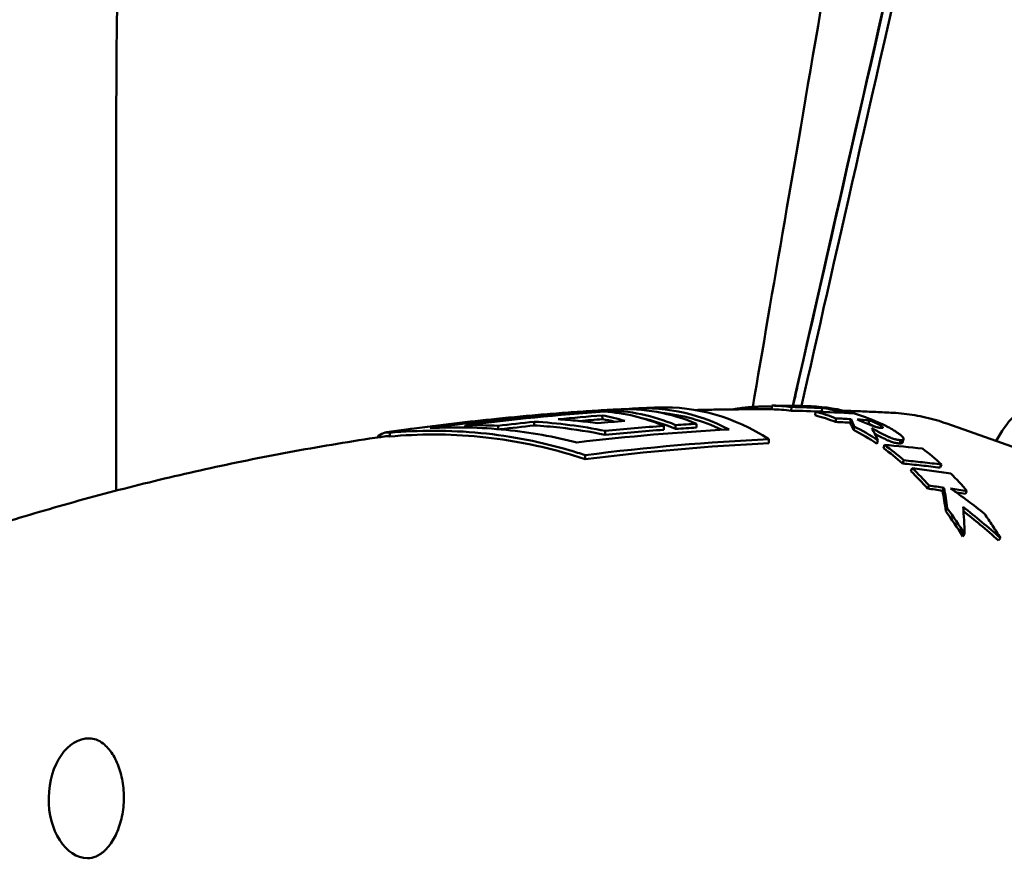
# Model space of a CAD drawing. Header units: millimetres. Extents: x 0 to 4686, y -120 to 1682.
# Tile 207 of 213: x 1299 to 1326, y 1376 to 1399. Entities that reach past the tile are written whole.
import ezdxf

# ---------------------------------------------------------------- set-up
doc = ezdxf.new("R2010")
doc.units = ezdxf.units.MM
doc.header["$LTSCALE"] = 2
doc.layers.add('Sichtbar (ISO)', color=7, linetype='Continuous', lineweight=50)

msp = doc.modelspace()

# ---------------------------------------------------------------- linework, layer by layer
at = {"layer": 'Sichtbar (ISO)'}
for p, q in [((1301.8599, 1385.9988), (1301.8599, 1395.7721)), ((1319.6318, 1388.2019), (1319.6327, 1388.3019)), ((1320.1553, 1388.1655), (1320.1611, 1388.2652)), ((1320.9873, 1388.1397), (1320.9949, 1388.2391)), ((1315.0347, 1388.0377), (1315.0358, 1387.9364)), ((1315.1325, 1388.1717), (1315.1329, 1388.1377)), ((1320.8052, 1388.0396), (1320.8169, 1388.1381)), ((1321.3563, 1387.8602), (1321.3731, 1387.957)), ((1321.4163, 1388.1143), (1321.421, 1388.1547)), ((1321.6691, 1388.1027), (1321.6738, 1388.1408)), ((1321.7572, 1387.8396), (1321.7747, 1387.9363)), ((1322.2544, 1387.8106), (1322.2729, 1387.9071)), ((1311.3272, 1387.7718), (1311.3279, 1387.7106)), ((1312.2091, 1387.7543), (1312.2101, 1387.6652)), ((1313.1833, 1387.8662), (1313.1844, 1387.7647)), ((1316.7022, 1387.7534), (1316.7033, 1387.6484)), ((1317.0221, 1387.7758), (1317.0232, 1387.6708)), ((1317.5896, 1387.8114), (1317.5908, 1387.7065)), ((1321.8433, 1387.6431), (1321.8646, 1387.7379)), ((1326.9001, 1386.9272), (1324.377, 1387.8156)), ((1309.2757, 1387.5674), (1309.2768, 1387.4667)), ((1315.1096, 1387.6174), (1315.1107, 1387.5121)), ((1319.5518, 1387.391), (1319.553, 1387.2807)), ((1323.2026, 1387.3949), (1323.1755, 1387.3035)), ((1322.4803, 1387.2696), (1322.5075, 1387.361)), ((1322.6549, 1387.1482), (1322.6837, 1387.2385)), ((1314.5698, 1386.9589), (1314.571, 1386.8471)), ((1323.1724, 1386.7349), (1323.206, 1386.8214)), ((1323.4002, 1386.5257), (1323.4358, 1386.6103)), ((1324.1944, 1386.6223), (1324.2298, 1386.7078)), ((1323.851, 1386.0561), (1323.8908, 1386.1363)), ((1324.2562, 1385.9967), (1324.2968, 1386.0764)), ((1324.8783, 1385.9085), (1324.9199, 1385.9874)), ((1324.8075, 1384.7532), (1324.8561, 1384.8214))]:
    msp.add_line(p, q, dxfattribs=at)
for centre, major_axis, ratio, start_param, end_param in [((1327.5211, 1385.1769), (0.0586, 3.4995), 0.6653497, 0.3544878, 0.9137823), ((1315.5704, 1377.4195), (0.1806, 10.7852), 0.6653497, 6.0231903, 6.3307514), ((1316.0668, 1377.4112), (0.1811, 10.8188), 0.6653497, 5.9674105, 6.3626944), ((1316.6348, 1377.4017), (0.1817, 10.8526), 0.6653497, 5.8926212, 6.3198904), ((1321.5069, 1304.9873), (-6.7183, 83.0899), 0.8662491, 6.2160471, 6.2170316), ((1319.5316, 1377.3527), (0.0516, 10.8497), 0.6650885, 6.2038024, 6.2764624), ((1319.5316, 1377.3527), (0.0521, 10.9497), 0.6650885, 6.2038023, 6.2764627), ((1320.1154, 1307.7163), (-3.6796, 80.5229), 0.8726094, 6.2258637, 6.2377267), ((1318.0601, 1307.7076), (2.5328, 80.5455), 0.8725565, 6.2774638, 6.2893284), ((1320.1635, 1377.3422), (0.1686, 10.9526), 0.6653805, 6.2646253, 6.2982673), ((1320.3556, 1377.3394), (0.2038, 10.9516), 0.6654107, 6.1293262, 6.2831738), ((1320.1635, 1377.3424), (0.1687, 10.9524), 0.6652817, 6.132927, 6.1920098), ((1321.9276, 1271.2133), (-5.3451, 117.0121), 0.7458878, 0.0170534, 0.0603613), ((1322.4251, 1272.1878), (-5.3144, 115.9785), 0.7458896, 0.024018, 0.0378842), ((1322.4143, 1272.2573), (-5.2901, 115.8085), 0.7458878, 0.024197, 0.0313107), ((1314.1141, 1377.4439), (0.1786, 10.6648), 0.6653497, 6.0910825, 6.178276), ((1314.1141, 1377.4439), (0.1769, 10.5646), 0.6653497, 6.1299383, 6.1768763), ((1314.6821, 1377.4344), (0.1794, 10.7156), 0.6653497, 6.0211716, 6.2504303), ((1315.0024, 1377.4291), (0.1798, 10.7421), 0.6653497, 6.0219431, 6.29014), ((1315.0024, 1377.4291), (0.1782, 10.6419), 0.6653497, 6.0190015, 6.1517486), ((1316.0668, 1377.4112), (0.1795, 10.7187), 0.6653497, 5.9929176, 6.2285231), ((1318.0503, 1307.5069), (2.5728, 80.6455), 0.8717028, 6.2780037, 6.2898387), ((1319.5316, 1377.3528), (0.0543, 10.8495), 0.6639846, 6.0346521, 6.1130045), ((1319.5316, 1377.3526), (0.0548, 10.9497), 0.6639846, 6.0346528, 6.1130038), ((1317.6757, 1293.0049), (2.6882, 95.1475), 0.8369845, 6.2645653, 6.2774969), ((1320.1635, 1377.3422), (0.1671, 10.8527), 0.6652817, 6.183074, 6.1920091), ((1316.4907, 1293.5486), (5.5565, 94.3721), 0.8355268, 0.003455, 0.0085465), ((1321.0659, 1385.7469), (-12.147, 0.5913), 0.1992101, 4.6720213, 4.6928443), ((1318.4189, 1373.2437), (2.9887, 15.0248), 0.1528776, 6.0453553, 6.1007434), ((1320.3553, 1377.3386), (0.2035, 10.9524), 0.665584, 6.0129809, 6.1051933), ((1322.0741, 1387.7111), (-3.6836, 0.2192), 0.0563015, 4.6617382, 4.7501717), ((1322.5665, 1377.3024), (0.181, 10.8108), 0.6653497, 6.2595508, 6.2595521), ((1311.4061, 1373.5468), (1.5001, 14.1521), 0.9662717, 0.0508543, 0.1149965), ((1322.3836, 1272.3269), (-5.2387, 115.8408), 0.7458771, 0.0459302, 0.0572556), ((1322.9969, 1274.1821), (-5.2108, 113.8422), 0.745889, 0.0252477, 0.0339425), ((1323.4659, 1276.1001), (-5.1062, 111.7513), 0.7458879, 0.0092402, 0.0160548), ((1316.4643, 1293.3581), (5.6437, 94.4615), 0.8348733, 0.0044465, 0.0095276), ((1318.417, 1373.2095), (2.9849, 14.9594), 0.1490906, 6.0453984, 6.1006595), ((1319.5314, 1377.3522), (0.0601, 10.8503), 0.6629732, 5.8691529, 5.9643467), ((1319.5314, 1377.3523), (0.0606, 10.9501), 0.6629732, 5.8691521, 5.9643472), ((1322.0584, 1387.6958), (-2.8741, 0.1699), 0.0439141, 4.6467218, 4.6594514), ((1318.4193, 1374.5144), (3.2432, 13.7399), 0.2382029, 5.972642, 6.0462733), ((1319.5316, 1377.3531), (0.0663, 10.8493), 0.6622698, 5.761059, 5.8427338), ((1319.5314, 1377.3524), (-0.0669, -10.95), 0.6622698, 2.6194687, 2.7011382), ((1313.089, 1300.7236), (14.1145, 85.9442), 0.8385284, 0.0482094, 0.062376), ((1320.3552, 1377.3388), (0.2016, 10.9524), 0.6658463, 5.7509126, 5.8323511), ((1319.5315, 1377.3529), (-0.0747, -10.9495), 0.6616006, 2.5062358, 2.5827321), ((1319.5318, 1377.3536), (0.074, 10.8486), 0.6616006, 5.6478261, 5.7243283), ((1320.3552, 1377.339), (0.2003, 10.9522), 0.6659531, 5.6347214, 5.7092751), ((1308.0567, 1310.1673), (27.5162, 72.8822), 0.8399443, 0.1786561, 0.1848729), ((1308.1606, 1310.4341), (27.2603, 72.754), 0.8408657, 0.1758693, 0.1821102), ((1308.4677, 1311.4343), (26.62, 71.8714), 0.8411629, 0.1630665, 0.1700178), ((1321.8023, 1378.845), (7.434, -7.9848), 0.6640694, 1.7857615, 1.8933524), ((1319.5313, 1377.3527), (-0.0889, -10.9497), 0.6606991, 2.326769, 2.4180596), ((1319.5317, 1377.3532), (0.0881, 10.849), 0.6606991, 5.4683588, 5.5596563), ((1301.1091, 1377.6617), (-0.0272, -1.6248), 0.6653497, 3.1415927, 6.2831853)]:
    msp.add_ellipse(centre, major_axis=major_axis, ratio=ratio, start_param=start_param, end_param=end_param, dxfattribs=at)
for points, knots in [([(1320.2055, 1388.2956), (1320.2467, 1388.4775), (1320.2883, 1388.6613), (1322.4179, 1398.0551), (1325.1033, 1409.7589), (1331.2266, 1436.1922), (1332.2693, 1440.3287), (1333.3982, 1443.6163), (1333.9786, 1445.0769), (1335.6745, 1447.1552), (1336.483, 1447.8163), (1339.0682, 1449.19), (1340.5331, 1449.522), (1348.6096, 1450.9497), (1359.6588, 1452.5772), (1377.7102, 1455.2223)], [-25.3526164, -25.3526164, -25.3526164, -25.3526164, -25.273079, -25.273079, -21.3302568, -21.3302568, -14.2017749, -14.2017749, -10.9447154, -10.9447154, -8.7828271, -8.7828271, -5.4732498, -5.4732498, -0.000001, -0.000001, -0.000001, -0.000001]), ([(1320.4346, 1388.2932), (1321.2974, 1392.1124), (1322.394, 1396.9213), (1325.2234, 1409.2392), (1326.7922, 1416.0262), (1330.9869, 1434.0116), (1331.9764, 1438.0468), (1333.5502, 1443.6418), (1334.1374, 1444.6598), (1335.2801, 1446.4234), (1335.9933, 1447.1785), (1337.5805, 1448.2562), (1338.4991, 1448.7491), (1340.2711, 1449.2765), (1340.9613, 1449.4549), (1343.3092, 1449.9113), (1344.7827, 1450.1645), (1345.9841, 1450.3697), (1346.563, 1450.4666), (1351.2397, 1451.2263), (1356.6571, 1452.053), (1367.3086, 1453.6591), (1373.9723, 1454.6554), (1377.6535, 1455.2054)], [1.3356497, 1.3356497, 1.3356497, 1.3356497, 1.6937313, 1.6937313, 2.056439, 2.056439, 2.7524524, 2.7524524, 3.8919127, 3.8919127, 5.1641949, 5.1641949, 6.0936505, 6.0936505, 6.4205207, 6.4205207, 6.6575917, 6.6575917, 6.9173987, 6.9173987, 8.3510463, 8.3510463, 9.5536694, 9.5536694, 9.5536694, 9.5536694]), ([(1296.8599, 1395.7721), (1296.8599, 1397.1072), (1296.8599, 1398.4428), (1296.8963, 1399.7772), (1296.9151, 1400.4654), (1296.9436, 1401.1533), (1296.9923, 1401.8404), (1297.0812, 1403.0946), (1297.2375, 1404.3461), (1297.5298, 1405.5689), (1297.6866, 1406.2247), (1297.8825, 1406.8723), (1298.1174, 1407.5045), (1298.5624, 1408.7026), (1299.1474, 1409.8456), (1299.8009, 1410.9454), (1300.159, 1411.5482), (1300.5378, 1412.1381), (1300.9284, 1412.7201), (1301.3451, 1413.3409), (1301.7752, 1413.9528), (1302.213, 1414.5592), (1302.7152, 1415.2549), (1303.2273, 1415.9433), (1303.7409, 1416.6306), (1305.8846, 1419.4992), (1308.0535, 1422.3487), (1310.2154, 1425.2038), (1311.3354, 1426.6829), (1312.4535, 1428.1635), (1313.5666, 1429.6473), (1313.9275, 1430.1284), (1314.288, 1430.6099), (1314.6458, 1431.0936), (1314.9143, 1431.4565), (1315.1813, 1431.8207), (1315.4452, 1432.1868), (1315.8583, 1432.7596), (1316.2639, 1433.3369), (1316.6547, 1433.9251), (1317.3471, 1434.9674), (1317.9926, 1436.0438), (1318.5202, 1437.1775), (1318.7684, 1437.7107), (1318.9904, 1438.2567), (1319.1807, 1438.8131), (1319.2926, 1439.1401), (1319.3935, 1439.4707), (1319.4837, 1439.8042), (1319.6469, 1440.4074), (1319.7751, 1441.0201), (1319.8777, 1441.6366), (1319.9879, 1442.2993), (1320.0686, 1442.9665), (1320.1302, 1443.6353), (1320.1966, 1444.3552), (1320.2409, 1445.0771), (1320.2723, 1445.7994), (1320.3067, 1446.5901), (1320.3256, 1447.3814), (1320.3378, 1448.1728), (1320.3575, 1449.4495), (1320.3599, 1450.7264), (1320.3599, 1452.0033)], [0, 0, 0, 0, 0.0635995, 0.0635995, 0.0635995, 0.0964043, 0.0964043, 0.0964043, 0.1562837, 0.1562837, 0.1562837, 0.1883996, 0.1883996, 0.1883996, 0.249265, 0.249265, 0.249265, 0.2826229, 0.2826229, 0.2826229, 0.3181967, 0.3181967, 0.3181967, 0.3590107, 0.3590107, 0.3590107, 0.5293564, 0.5293564, 0.5293564, 0.6176027, 0.6176027, 0.6176027, 0.6462194, 0.6462194, 0.6462194, 0.6676879, 0.6676879, 0.6676879, 0.7012806, 0.7012806, 0.7012806, 0.7608135, 0.7608135, 0.7608135, 0.7888142, 0.7888142, 0.7888142, 0.8052717, 0.8052717, 0.8052717, 0.8350382, 0.8350382, 0.8350382, 0.8670329, 0.8670329, 0.8670329, 0.9014725, 0.9014725, 0.9014725, 0.9391743, 0.9391743, 0.9391743, 1, 1, 1, 1]), ([(1325.3599, 1451.6757), (1325.3597, 1450.2095), (1325.3573, 1448.7431), (1325.3241, 1447.2774), (1325.3061, 1446.4824), (1325.279, 1445.6877), (1325.2353, 1444.8937), (1325.1846, 1443.9709), (1325.1115, 1443.0492), (1324.9997, 1442.1318), (1324.89, 1441.2325), (1324.7432, 1440.3374), (1324.5437, 1439.4535), (1324.3447, 1438.5722), (1324.0934, 1437.7021), (1323.7849, 1436.8528), (1323.483, 1436.0216), (1323.1263, 1435.2103), (1322.728, 1434.4202), (1322.3383, 1433.6472), (1321.9088, 1432.8944), (1321.4514, 1432.1593), (1320.8976, 1431.2693), (1320.3027, 1430.4053), (1319.693, 1429.5522), (1318.8747, 1428.4074), (1318.0296, 1427.2822), (1317.183, 1426.1582), (1315.8745, 1424.4211), (1314.5625, 1422.6868), (1313.2498, 1420.9529), (1311.9327, 1419.213), (1310.615, 1417.4735), (1309.3004, 1415.7319), (1308.3601, 1414.4862), (1307.4215, 1413.2394), (1306.5036, 1411.9769), (1305.8385, 1411.0619), (1305.1842, 1410.1386), (1304.5775, 1409.1845), (1304.2325, 1408.6421), (1303.9029, 1408.0897), (1303.6008, 1407.5223), (1303.3431, 1407.0385), (1303.1054, 1406.5438), (1302.903, 1406.0347), (1302.7164, 1405.5656), (1302.5597, 1405.0842), (1302.4351, 1404.5951), (1302.3025, 1404.0747), (1302.2063, 1403.5455), (1302.1332, 1403.0134), (1302.0483, 1402.3953), (1301.9947, 1401.7734), (1301.9575, 1401.1507), (1301.9292, 1400.676), (1301.9104, 1400.2009), (1301.8973, 1399.7256), (1301.8859, 1399.31), (1301.8788, 1398.8942), (1301.8736, 1398.4785), (1301.8623, 1397.5764), (1301.8599, 1396.6742), (1301.8599, 1395.7721)], [0.00520236, 0.00520236, 0.00520236, 0.00520236, 0.07504599, 0.07504599, 0.07504599, 0.11292292, 0.11292292, 0.11292292, 0.15694532, 0.15694532, 0.15694532, 0.20009904, 0.20009904, 0.20009904, 0.24313014, 0.24313014, 0.24313014, 0.28524424, 0.28524424, 0.28524424, 0.32644481, 0.32644481, 0.32644481, 0.37632687, 0.37632687, 0.37632687, 0.44326295, 0.44326295, 0.44326295, 0.54670974, 0.54670974, 0.54670974, 0.6505088, 0.6505088, 0.6505088, 0.72475204, 0.72475204, 0.72475204, 0.77855695, 0.77855695, 0.77855695, 0.809146, 0.809146, 0.809146, 0.83523166, 0.83523166, 0.83523166, 0.85927362, 0.85927362, 0.85927362, 0.88485306, 0.88485306, 0.88485306, 0.9145683, 0.9145683, 0.9145683, 0.93721924, 0.93721924, 0.93721924, 0.95702441, 0.95702441, 0.95702441, 1, 1, 1, 1]), ([(1328.8828, 1444.98), (1326.3017, 1430.7238), (1326.153, 1429.5238), (1321.6258, 1402.9088), (1320.1572, 1394.3647), (1319.1135, 1388.2683)], [0.0000026, 0.0000026, 0.0000026, 0.0000026, 4.3464029, 4.3464029, 8.0991895, 8.0991895, 8.0991895, 8.0991895]), ([(1320.2004, 1388.2967), (1322.1949, 1397.1383), (1324.77, 1408.3057), (1328.1051, 1422.7238), (1328.9055, 1426.181), (1329.6275, 1429.2405)], [0.7106883, 0.7106883, 0.7106883, 0.7106883, 1.7104926, 1.7104926, 2.309586, 2.309586, 2.309586, 2.309586]), ([(1315.4095, 1388.1982), (1315.1921, 1388.1863), (1314.9748, 1388.1734), (1314.5408, 1388.1456), (1314.324, 1388.1307), (1313.891, 1388.0989), (1313.6748, 1388.082), (1313.243, 1388.0463), (1313.0274, 1388.0274), (1312.5969, 1387.9877), (1312.382, 1387.9669), (1312.1674, 1387.9452)], [4.718414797, 4.718414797, 4.718414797, 4.718414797, 4.724630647, 4.724630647, 4.730846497, 4.730846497, 4.737062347, 4.737062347, 4.743278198, 4.743278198, 4.749494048, 4.749494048, 4.749494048, 4.749494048]), ([(1316.5514, 1388.2514), (1316.5107, 1388.2498), (1316.4701, 1388.2482), (1316.3888, 1388.245), (1316.3481, 1388.2433), (1316.2668, 1388.2399), (1316.2262, 1388.2382), (1316.145, 1388.2346), (1316.1043, 1388.2328), (1316.0231, 1388.2291), (1315.9825, 1388.2273), (1315.9419, 1388.2253)], [4.7075538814, 4.7075538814, 4.7075538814, 4.7075538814, 4.7087124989, 4.7087124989, 4.7098711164, 4.7098711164, 4.7110297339, 4.7110297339, 4.7121883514, 4.7121883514, 4.7133469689, 4.7133469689, 4.7133469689, 4.7133469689]), ([(1319.6318, 1388.2022), (1319.6125, 1388.2023), (1319.5932, 1388.2024), (1319.3217, 1388.2036), (1319.0696, 1388.2034), (1318.5654, 1388.2003), (1318.3133, 1388.1974), (1317.8961, 1388.1903), (1317.7308, 1388.187), (1317.5656, 1388.183)], [4.678364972, 4.678364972, 4.678364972, 4.678364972, 4.678912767, 4.678912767, 4.686080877, 4.686080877, 4.693248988, 4.693248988, 4.697953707, 4.697953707, 4.697953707, 4.697953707]), ([(1319.5613, 1388.2802), (1319.5339, 1388.2801), (1319.5069, 1388.2799), (1319.4805, 1388.2796), (1319.4704, 1388.2795), (1319.4604, 1388.2794), (1319.4505, 1388.2792), (1319.4319, 1388.279), (1319.4136, 1388.2787), (1319.3956, 1388.2783), (1319.3792, 1388.278), (1319.363, 1388.2776), (1319.3469, 1388.2772), (1319.3333, 1388.2769), (1319.3199, 1388.2765), (1319.3065, 1388.2761), (1319.2864, 1388.2754), (1319.2665, 1388.2747), (1319.2468, 1388.274), (1319.2359, 1388.2735), (1319.225, 1388.2731), (1319.2142, 1388.2726), (1319.1925, 1388.2716), (1319.171, 1388.2705), (1319.1497, 1388.2693), (1319.1409, 1388.2688), (1319.1323, 1388.2683), (1319.1236, 1388.2677), (1319.1004, 1388.2663), (1319.0772, 1388.2647), (1319.0538, 1388.2629), (1319.0482, 1388.2625), (1319.0425, 1388.2621), (1319.0369, 1388.2616), (1319.0102, 1388.2595), (1318.9832, 1388.2571), (1318.9555, 1388.2544), (1318.93, 1388.2519), (1318.904, 1388.2492), (1318.8775, 1388.2461), (1318.869, 1388.2451), (1318.8605, 1388.2441), (1318.8519, 1388.243), (1318.8357, 1388.241), (1318.8193, 1388.2389), (1318.8027, 1388.2367), (1318.7831, 1388.2341), (1318.7632, 1388.2312), (1318.743, 1388.2283), (1318.7389, 1388.2276), (1318.7347, 1388.227), (1318.7305, 1388.2264), (1318.7075, 1388.2229), (1318.6843, 1388.2192), (1318.6608, 1388.2152), (1318.6504, 1388.2134), (1318.64, 1388.2116), (1318.6295, 1388.2097), (1318.6174, 1388.2076), (1318.6053, 1388.2054), (1318.593, 1388.2031), (1318.5875, 1388.2021), (1318.5819, 1388.201), (1318.5764, 1388.2)], [0, 0, 0, 0, 0.06024439, 0.06024439, 0.06024439, 0.08333333, 0.08333333, 0.08333333, 0.12690096, 0.12690096, 0.12690096, 0.16666667, 0.16666667, 0.16666667, 0.20004047, 0.20004047, 0.20004047, 0.25, 0.25, 0.25, 0.27767722, 0.27767722, 0.27767722, 0.33333333, 0.33333333, 0.33333333, 0.3560485, 0.3560485, 0.3560485, 0.41666667, 0.41666667, 0.41666667, 0.43126238, 0.43126238, 0.43126238, 0.5, 0.5, 0.5, 0.56314311, 0.56314311, 0.56314311, 0.58333333, 0.58333333, 0.58333333, 0.62143142, 0.62143142, 0.62143142, 0.66666667, 0.66666667, 0.66666667, 0.67606812, 0.67606812, 0.67606812, 0.72742545, 0.72742545, 0.72742545, 0.75, 0.75, 0.75, 0.77586115, 0.77586115, 0.77586115, 0.78753364, 0.78753364, 0.78753364, 0.78753364]), ([(1310.3689, 1387.6937), (1311.7008, 1387.8763), (1313.03, 1388.0174), (1314.6071, 1388.1368), (1314.8701, 1388.155), (1315.1325, 1388.1717)], [-6.0124692, -6.0124692, -6.0124692, -6.0124692, -5.51822151, -5.51822151, -5.41896769, -5.41896769, -5.41896769, -5.41896769]), ([(1314.9075, 1387.8268), (1314.73, 1387.8515), (1314.5521, 1387.8727), (1314.1956, 1387.9081), (1314.0169, 1387.9223), (1313.8381, 1387.933)], [-0.11094165, -0.11094165, -0.11094165, -0.11094165, -0.05547127, -0.05547127, -0.000001, -0.000001, -0.000001, -0.000001]), ([(1322.9174, 1388.1073), (1322.7604, 1388.1156), (1322.6032, 1388.1233), (1322.2888, 1388.1376), (1322.1316, 1388.1442), (1321.8413, 1388.1555), (1321.7083, 1388.1603), (1321.5753, 1388.1647)], [4.647215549, 4.647215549, 4.647215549, 4.647215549, 4.651691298, 4.651691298, 4.656167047, 4.656167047, 4.659949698, 4.659949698, 4.659949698, 4.659949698]), ([(1321.9472, 1387.9266), (1322.0458, 1387.8868), (1322.1842, 1387.826), (1322.3145, 1387.7725), (1322.3573, 1387.755), (1322.4215, 1387.7328), (1322.4471, 1387.7246), (1322.485, 1387.7151), (1322.4938, 1387.7131), (1322.5182, 1387.708), (1322.5309, 1387.7059), (1322.5445, 1387.704), (1322.5475, 1387.7036), (1322.5531, 1387.703), (1322.5555, 1387.7027), (1322.559, 1387.7023), (1322.5602, 1387.7021), (1322.5622, 1387.7019), (1322.5634, 1387.7018), (1322.5662, 1387.7015), (1322.5679, 1387.7013), (1322.5702, 1387.7011), (1322.5707, 1387.701), (1322.5716, 1387.7009), (1322.572, 1387.7009), (1322.573, 1387.7008), (1322.5735, 1387.7008), (1322.5746, 1387.7007), (1322.5752, 1387.7007), (1322.5765, 1387.7006), (1322.5772, 1387.7005), (1322.578, 1387.7005)], [-0.12494229, -0.12494229, -0.12494229, -0.12494229, -0.03195971, -0.03195971, -0.01725558, -0.01725558, -0.01024877, -0.01024877, -0.00812974, -0.00812974, -0.0043943, -0.0043943, -0.00322842, -0.00322842, -0.00235906, -0.00235906, -0.00192081, -0.00192081, -0.00161505, -0.00161505, -0.00097233, -0.00097233, -0.00080484, -0.00080484, -0.00065865, -0.00065865, -0.00046792, -0.00046792, -0.00027013, -0.00027013, 0, 0, 0, 0]), ([(1322.578, 1387.7005), (1322.5844, 1387.6999), (1322.5902, 1387.6996), (1322.5956, 1387.6993), (1322.5986, 1387.6992), (1322.6015, 1387.6991), (1322.6042, 1387.6991), (1322.6068, 1387.6991), (1322.6093, 1387.6991), (1322.6117, 1387.6991), (1322.6162, 1387.6992), (1322.6202, 1387.6995), (1322.6237, 1387.7), (1322.6291, 1387.7006), (1322.6335, 1387.7017), (1322.6365, 1387.7033), (1322.6383, 1387.7042), (1322.6396, 1387.7052), (1322.6405, 1387.7064), (1322.641, 1387.7073), (1322.6414, 1387.7082), (1322.6415, 1387.7092), (1322.6416, 1387.7099), (1322.6416, 1387.7106), (1322.6414, 1387.7113), (1322.6411, 1387.7132), (1322.6402, 1387.7153), (1322.6387, 1387.7175), (1322.6376, 1387.7192), (1322.6361, 1387.7211), (1322.6342, 1387.723), (1322.6328, 1387.7246), (1322.6311, 1387.7262), (1322.6292, 1387.7278), (1322.6285, 1387.7284), (1322.6278, 1387.729), (1322.6271, 1387.7297), (1322.6244, 1387.732), (1322.6214, 1387.7343), (1322.618, 1387.7368), (1322.6167, 1387.7378), (1322.6153, 1387.7388), (1322.6139, 1387.7398), (1322.6118, 1387.7413), (1322.6095, 1387.7429), (1322.6071, 1387.7445), (1322.603, 1387.7473), (1322.5985, 1387.7501), (1322.5938, 1387.7531), (1322.5895, 1387.7558), (1322.5849, 1387.7586), (1322.5801, 1387.7614), (1322.5766, 1387.7635), (1322.573, 1387.7656), (1322.5693, 1387.7677), (1322.5675, 1387.7687), (1322.5657, 1387.7698), (1322.5639, 1387.7708), (1322.5582, 1387.774), (1322.5522, 1387.7773), (1322.546, 1387.7807), (1322.5442, 1387.7816), (1322.5424, 1387.7826), (1322.5406, 1387.7836), (1322.536, 1387.786), (1322.5313, 1387.7885), (1322.5265, 1387.791), (1322.5205, 1387.7942), (1322.5142, 1387.7974), (1322.5077, 1387.8007), (1322.4998, 1387.8047), (1322.4915, 1387.8089), (1322.4828, 1387.8131), (1322.4788, 1387.8151), (1322.4748, 1387.8171), (1322.4706, 1387.8191), (1322.4666, 1387.821), (1322.4626, 1387.823), (1322.4585, 1387.825), (1322.449, 1387.8295), (1322.4392, 1387.8342), (1322.4289, 1387.8389), (1322.421, 1387.8426), (1322.4129, 1387.8463), (1322.4045, 1387.8502), (1322.3973, 1387.8534), (1322.3899, 1387.8568), (1322.3823, 1387.8602), (1322.3798, 1387.8613), (1322.3773, 1387.8624), (1322.3747, 1387.8636), (1322.3645, 1387.8681), (1322.3539, 1387.8728), (1322.3429, 1387.8775), (1322.3388, 1387.8793), (1322.3347, 1387.8811), (1322.3305, 1387.8829), (1322.3235, 1387.8859), (1322.3163, 1387.8889), (1322.309, 1387.892), (1322.2973, 1387.897), (1322.2853, 1387.902), (1322.2729, 1387.9071)], [0, 0, 0, 0, 0.0404286, 0.0404286, 0.0404286, 0.0625, 0.0625, 0.0625, 0.0840653, 0.0840653, 0.0840653, 0.125, 0.125, 0.125, 0.1875, 0.1875, 0.1875, 0.2242738, 0.2242738, 0.2242738, 0.25, 0.25, 0.25, 0.2675797, 0.2675797, 0.2675797, 0.3125, 0.3125, 0.3125, 0.347103, 0.347103, 0.347103, 0.375, 0.375, 0.375, 0.3850106, 0.3850106, 0.3850106, 0.4226253, 0.4226253, 0.4226253, 0.4375, 0.4375, 0.4375, 0.46017, 0.46017, 0.46017, 0.5, 0.5, 0.5, 0.5362765, 0.5362765, 0.5362765, 0.5625, 0.5625, 0.5625, 0.5749719, 0.5749719, 0.5749719, 0.6138479, 0.6138479, 0.6138479, 0.625, 0.625, 0.625, 0.6527198, 0.6527198, 0.6527198, 0.6875, 0.6875, 0.6875, 0.730216, 0.730216, 0.730216, 0.75, 0.75, 0.75, 0.7688727, 0.7688727, 0.7688727, 0.8125, 0.8125, 0.8125, 0.8460732, 0.8460732, 0.8460732, 0.875, 0.875, 0.875, 0.8846264, 0.8846264, 0.8846264, 0.9231356, 0.9231356, 0.9231356, 0.9375, 0.9375, 0.9375, 0.9615825, 0.9615825, 0.9615825, 1, 1, 1, 1]), ([(1322.9174, 1388.1073), (1323.0161, 1388.1022), (1323.1147, 1388.0941), (1323.3114, 1388.0723), (1323.4096, 1388.0585), (1323.6053, 1388.0252), (1323.7028, 1388.0056), (1323.897, 1387.961), (1323.9937, 1387.9358), (1324.1862, 1387.8799), (1324.2819, 1387.8491), (1324.377, 1387.8156)], [1.63597111, 1.63597111, 1.63597111, 1.63597111, 1.67490512, 1.67490512, 1.71383913, 1.71383913, 1.75277314, 1.75277314, 1.79170716, 1.79170716, 1.83064117, 1.83064117, 1.83064117, 1.83064117]), ([(1309.8257, 1387.6674), (1309.7814, 1387.6613), (1309.7371, 1387.6553), (1309.6486, 1387.6431), (1309.6044, 1387.6369), (1309.516, 1387.6246), (1309.4718, 1387.6184), (1309.3835, 1387.6058), (1309.3393, 1387.5995), (1309.2511, 1387.5869), (1309.207, 1387.5805), (1309.1629, 1387.5741)], [4.7722632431, 4.7722632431, 4.7722632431, 4.7722632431, 4.7735648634, 4.7735648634, 4.7748664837, 4.7748664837, 4.7761681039, 4.7761681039, 4.7774697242, 4.7774697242, 4.7787713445, 4.7787713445, 4.7787713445, 4.7787713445]), ([(1309.2757, 1387.5674), (1310.0483, 1387.6373), (1310.8987, 1387.6414), (1312.5824, 1387.4778), (1313.4156, 1387.3098), (1314.2944, 1387.0485), (1314.4315, 1387.0051), (1314.5698, 1386.9589)], [4.80660492, 4.80660492, 4.80660492, 4.80660492, 5.0468966, 5.0468966, 5.28718827, 5.28718827, 5.33093204, 5.33093204, 5.33093204, 5.33093204]), ([(1314.3475, 1387.3043), (1313.738, 1387.4593), (1313.0851, 1387.5782), (1311.731, 1387.7156), (1311.029, 1387.7281), (1310.3689, 1387.6937)], [-5.29261656, -5.29261656, -5.29261656, -5.29261656, -5.10470004, -5.10470004, -4.90603326, -4.90603326, -4.90603326, -4.90603326]), ([(1313.1833, 1387.8662), (1313.5074, 1387.8478), (1313.8309, 1387.8179), (1314.4735, 1387.7349), (1314.7927, 1387.6819), (1315.1096, 1387.6174)], [-0.20071748, -0.20071748, -0.20071748, -0.20071748, -0.100163, -0.100163, -0.00000218, -0.00000218, -0.00000218, -0.00000218]), ([(1313.1844, 1387.7647), (1313.4171, 1387.7509), (1313.6508, 1387.7316), (1314.2981, 1387.6601), (1314.7101, 1387.5939), (1315.1107, 1387.5121)], [-1.56424813, -1.56424813, -1.56424813, -1.56424813, -1.49772244, -1.49772244, -1.37943619, -1.37943619, -1.37943619, -1.37943619]), ([(1315.1096, 1387.6174), (1315.3748, 1387.6435), (1315.6401, 1387.6679), (1316.171, 1387.7132), (1316.4365, 1387.7342), (1316.7022, 1387.7534)], [-0.21422283, -0.21422283, -0.21422283, -0.21422283, -0.10711184, -0.10711184, -0.000001, -0.000001, -0.000001, -0.000001]), ([(1322.2544, 1387.8106), (1322.2667, 1387.8056), (1322.2786, 1387.8006), (1322.2902, 1387.7957), (1322.2977, 1387.7925), (1322.305, 1387.7894), (1322.3122, 1387.7863), (1322.3161, 1387.7846), (1322.32, 1387.783), (1322.3238, 1387.7813), (1322.3347, 1387.7766), (1322.3452, 1387.772), (1322.3553, 1387.7675), (1322.3583, 1387.7662), (1322.3612, 1387.7649), (1322.3641, 1387.7636), (1322.3712, 1387.7604), (1322.3781, 1387.7573), (1322.3849, 1387.7542), (1322.3937, 1387.7502), (1322.4022, 1387.7463), (1322.4104, 1387.7424), (1322.4201, 1387.7379), (1322.4294, 1387.7335), (1322.4383, 1387.7292), (1322.441, 1387.728), (1322.4437, 1387.7267), (1322.4463, 1387.7254)], [0, 0, 0, 0, 0.0378951, 0.0378951, 0.0378951, 0.0625, 0.0625, 0.0625, 0.07587386, 0.07587386, 0.07587386, 0.11398028, 0.11398028, 0.11398028, 0.125, 0.125, 0.125, 0.15220043, 0.15220043, 0.15220043, 0.1875, 0.1875, 0.1875, 0.22895331, 0.22895331, 0.22895331, 0.24141504, 0.24141504, 0.24141504, 0.24141504]), ([(1323.1234, 1387.3693), (1323.1076, 1387.3694), (1323.0916, 1387.3703), (1323.0757, 1387.372), (1323.0716, 1387.3724), (1323.0675, 1387.3728), (1323.0635, 1387.3733), (1323.0517, 1387.3748), (1323.0399, 1387.3765), (1323.0279, 1387.3787), (1323.0184, 1387.3804), (1323.0087, 1387.3823), (1322.999, 1387.3845), (1322.9923, 1387.386), (1322.9856, 1387.3876), (1322.9789, 1387.3893), (1322.9624, 1387.3935), (1322.9456, 1387.3982), (1322.9284, 1387.4037), (1322.9112, 1387.4092), (1322.8935, 1387.4154), (1322.8753, 1387.4223), (1322.87, 1387.4243), (1322.8646, 1387.4264), (1322.8591, 1387.4285), (1322.8461, 1387.4336), (1322.8329, 1387.4391), (1322.8194, 1387.4448), (1322.8088, 1387.4494), (1322.798, 1387.4541), (1322.787, 1387.459), (1322.7783, 1387.463), (1322.7694, 1387.467), (1322.7605, 1387.4712), (1322.7456, 1387.4781), (1322.7305, 1387.4853), (1322.7152, 1387.4928), (1322.7099, 1387.4954), (1322.7046, 1387.498), (1322.6993, 1387.5006), (1322.6811, 1387.5096), (1322.6625, 1387.519), (1322.6435, 1387.5288), (1322.6408, 1387.5302), (1322.6381, 1387.5316), (1322.6354, 1387.533), (1322.6136, 1387.5442), (1322.5912, 1387.5559), (1322.5682, 1387.568), (1322.5452, 1387.5802), (1322.5216, 1387.5927), (1322.4972, 1387.6057), (1322.4729, 1387.6187), (1322.4477, 1387.6321), (1322.4216, 1387.646), (1322.3954, 1387.66), (1322.3682, 1387.6744), (1322.3401, 1387.6892)], [0, 0, 0, 0, 0.0769231, 0.0769231, 0.0769231, 0.0966793, 0.0966793, 0.0966793, 0.1538462, 0.1538462, 0.1538462, 0.199572, 0.199572, 0.199572, 0.2307692, 0.2307692, 0.2307692, 0.3076923, 0.3076923, 0.3076923, 0.3846154, 0.3846154, 0.3846154, 0.4072921, 0.4072921, 0.4072921, 0.4615385, 0.4615385, 0.4615385, 0.5042458, 0.5042458, 0.5042458, 0.5384615, 0.5384615, 0.5384615, 0.5957566, 0.5957566, 0.5957566, 0.6153846, 0.6153846, 0.6153846, 0.682743, 0.682743, 0.682743, 0.6923077, 0.6923077, 0.6923077, 0.7692308, 0.7692308, 0.7692308, 0.8461538, 0.8461538, 0.8461538, 0.9230769, 0.9230769, 0.9230769, 1, 1, 1, 1]), ([(1322.4973, 1387.8575), (1322.5247, 1387.8455), (1322.5511, 1387.8336), (1322.5765, 1387.8219), (1322.6019, 1387.8102), (1322.6263, 1387.7986), (1322.6498, 1387.7872), (1322.6733, 1387.7759), (1322.6958, 1387.7647), (1322.7174, 1387.7537), (1322.7391, 1387.7428), (1322.7598, 1387.732), (1322.7798, 1387.7214), (1322.7997, 1387.7108), (1322.8188, 1387.7005), (1322.8371, 1387.6903), (1322.8554, 1387.6801), (1322.8729, 1387.6702), (1322.8897, 1387.6605), (1322.9064, 1387.6507), (1322.9225, 1387.6412), (1322.9378, 1387.6319), (1322.9531, 1387.6226), (1322.9677, 1387.6135), (1322.9817, 1387.6045), (1322.9956, 1387.5956), (1323.0089, 1387.5869), (1323.0216, 1387.5784), (1323.0342, 1387.5699), (1323.0462, 1387.5616), (1323.0575, 1387.5536), (1323.0689, 1387.5455), (1323.0795, 1387.5377), (1323.0895, 1387.5301), (1323.0995, 1387.5225), (1323.1089, 1387.5151), (1323.1175, 1387.5081), (1323.1261, 1387.501), (1323.1341, 1387.4942), (1323.1414, 1387.4877), (1323.1487, 1387.4812), (1323.1554, 1387.4749), (1323.1614, 1387.4688), (1323.1675, 1387.4628), (1323.1729, 1387.457), (1323.1777, 1387.4513), (1323.1825, 1387.4457), (1323.1867, 1387.4403), (1323.1903, 1387.4351), (1323.1939, 1387.4299), (1323.1969, 1387.4249), (1323.1991, 1387.4201), (1323.2013, 1387.4153), (1323.2028, 1387.4107), (1323.2034, 1387.4062), (1323.204, 1387.4018), (1323.2036, 1387.3975), (1323.2022, 1387.3935), (1323.2007, 1387.3896), (1323.1981, 1387.3859), (1323.1941, 1387.3827), (1323.1901, 1387.3795), (1323.1847, 1387.3768), (1323.1779, 1387.3748), (1323.1711, 1387.3727), (1323.1628, 1387.3713), (1323.1536, 1387.3704), (1323.1445, 1387.3695), (1323.1344, 1387.3691), (1323.1234, 1387.3693)], [0, 0, 0, 0, 0.04347788, 0.04347788, 0.04347788, 0.08695576, 0.08695576, 0.08695576, 0.13043364, 0.13043364, 0.13043364, 0.17391153, 0.17391153, 0.17391153, 0.21738941, 0.21738941, 0.21738941, 0.26086729, 0.26086729, 0.26086729, 0.30434517, 0.30434517, 0.30434517, 0.34782305, 0.34782305, 0.34782305, 0.39130093, 0.39130093, 0.39130093, 0.43477881, 0.43477881, 0.43477881, 0.47825669, 0.47825669, 0.47825669, 0.52173458, 0.52173458, 0.52173458, 0.56521246, 0.56521246, 0.56521246, 0.60869034, 0.60869034, 0.60869034, 0.65216822, 0.65216822, 0.65216822, 0.6956461, 0.6956461, 0.6956461, 0.73912398, 0.73912398, 0.73912398, 0.78260186, 0.78260186, 0.78260186, 0.82607975, 0.82607975, 0.82607975, 0.86955763, 0.86955763, 0.86955763, 0.91303551, 0.91303551, 0.91303551, 0.95651339, 0.95651339, 0.95651339, 0.99999813, 0.99999813, 0.99999813, 0.99999813]), ([(1309.1649, 1387.4733), (1308.3816, 1387.359), (1307.6052, 1387.232), (1306.0689, 1386.9539), (1305.3089, 1386.8029), (1303.8081, 1386.4782), (1303.0671, 1386.3047), (1301.6065, 1385.9369), (1300.8868, 1385.7426), (1299.4706, 1385.3354), (1298.7741, 1385.1224), (1298.0901, 1384.901)], [4.77889353, 4.77889353, 4.77889353, 4.77889353, 4.80206038, 4.80206038, 4.82522722, 4.82522722, 4.84839407, 4.84839407, 4.87156091, 4.87156091, 4.89472775, 4.89472775, 4.89472775, 4.89472775]), ([(1309.2768, 1387.4667), (1310.0417, 1387.536), (1310.8837, 1387.5401), (1312.5506, 1387.3782), (1313.3756, 1387.212), (1314.2629, 1386.9484), (1314.4162, 1386.8996), (1314.571, 1386.8471)], [-1.70724149, -1.70724149, -1.70724149, -1.70724149, -1.46933663, -1.46933663, -1.23143177, -1.23143177, -1.18258096, -1.18258096, -1.18258096, -1.18258096]), ([(1322.4243, 1387.5382), (1322.4405, 1387.5296), (1322.4563, 1387.5211), (1322.4719, 1387.5128), (1322.496, 1387.5), (1322.5194, 1387.4876), (1322.5422, 1387.4755), (1322.565, 1387.4635), (1322.5872, 1387.4519), (1322.6089, 1387.4407), (1322.6121, 1387.4391), (1322.6153, 1387.4375), (1322.6185, 1387.4358), (1322.6368, 1387.4264), (1322.6549, 1387.4173), (1322.6726, 1387.4085), (1322.6783, 1387.4057), (1322.6839, 1387.4029), (1322.6896, 1387.4002), (1322.7045, 1387.3929), (1322.7193, 1387.3858), (1322.7339, 1387.379), (1322.743, 1387.3748), (1322.752, 1387.3707), (1322.7609, 1387.3667), (1322.7717, 1387.3619), (1322.7824, 1387.3572), (1322.793, 1387.3527), (1322.8064, 1387.347), (1322.8196, 1387.3416), (1322.8326, 1387.3365), (1322.8383, 1387.3342), (1322.844, 1387.3321), (1322.8496, 1387.33), (1322.868, 1387.323), (1322.8858, 1387.3168), (1322.9033, 1387.3113), (1322.9208, 1387.3058), (1322.938, 1387.301), (1322.9545, 1387.2969), (1322.9603, 1387.2954), (1322.9661, 1387.2941), (1322.9717, 1387.2928), (1322.9823, 1387.2905), (1322.9927, 1387.2884), (1323.0029, 1387.2867), (1323.0141, 1387.2847), (1323.0251, 1387.2831), (1323.036, 1387.2818), (1323.0406, 1387.2812), (1323.0452, 1387.2807), (1323.0498, 1387.2803), (1323.0653, 1387.2787), (1323.0807, 1387.2779), (1323.0958, 1387.2778)], [0.10429447, 0.10429447, 0.10429447, 0.10429447, 0.15384615, 0.15384615, 0.15384615, 0.23076923, 0.23076923, 0.23076923, 0.30769231, 0.30769231, 0.30769231, 0.3190443, 0.3190443, 0.3190443, 0.38461538, 0.38461538, 0.38461538, 0.40555839, 0.40555839, 0.40555839, 0.46153846, 0.46153846, 0.46153846, 0.49634498, 0.49634498, 0.49634498, 0.53846154, 0.53846154, 0.53846154, 0.59185828, 0.59185828, 0.59185828, 0.61538462, 0.61538462, 0.61538462, 0.69230769, 0.69230769, 0.69230769, 0.76923077, 0.76923077, 0.76923077, 0.79609989, 0.79609989, 0.79609989, 0.84615385, 0.84615385, 0.84615385, 0.90039395, 0.90039395, 0.90039395, 0.92307692, 0.92307692, 0.92307692, 1, 1, 1, 1]), ([(1323.0958, 1387.2778), (1323.1004, 1387.293), (1323.105, 1387.3083), (1323.1142, 1387.3388), (1323.1188, 1387.354), (1323.1234, 1387.3693)], [-0.010001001, -0.010001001, -0.010001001, -0.010001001, -0.005001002, -0.005001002, -0.000001, -0.000001, -0.000001, -0.000001]), ([(1323.0958, 1387.2778), (1323.1069, 1387.2776), (1323.1169, 1387.2779), (1323.1261, 1387.2788), (1323.1353, 1387.2797), (1323.1436, 1387.2811), (1323.1504, 1387.2832), (1323.1573, 1387.2852), (1323.1627, 1387.2879), (1323.1667, 1387.291), (1323.1708, 1387.2942), (1323.1734, 1387.2978), (1323.1749, 1387.3018), (1323.1751, 1387.3023), (1323.1753, 1387.3029), (1323.1755, 1387.3035)], [0.00000205, 0.00000205, 0.00000205, 0.00000205, 0.04348823, 0.04348823, 0.04348823, 0.08696024, 0.08696024, 0.08696024, 0.13043226, 0.13043226, 0.13043226, 0.17390427, 0.17390427, 0.17390427, 0.18018503, 0.18018503, 0.18018503, 0.18018503]), ([(1323.1724, 1386.7349), (1323.343, 1386.7176), (1323.5134, 1386.6996), (1323.8541, 1386.662), (1324.0243, 1386.6425), (1324.1944, 1386.6223)], [0.00001112, 0.00001112, 0.00001112, 0.00001112, 0.06161297, 0.06161297, 0.12322179, 0.12322179, 0.12322179, 0.12322179]), ([(1324.2298, 1386.7078), (1324.0594, 1386.7282), (1323.8888, 1386.7479), (1323.5476, 1386.7857), (1323.3768, 1386.8039), (1323.206, 1386.8214)], [0.00000189, 0.00000189, 0.00000189, 0.00000189, 0.06167328, 0.06167328, 0.12334439, 0.12334439, 0.12334439, 0.12334439]), ([(1323.4358, 1386.6103), (1323.6107, 1386.5875), (1323.7854, 1386.5639), (1324.1346, 1386.5152), (1324.309, 1386.49), (1324.4833, 1386.464)], [0.00000101, 0.00000101, 0.00000101, 0.00000101, 0.06210351, 0.06210351, 0.12420639, 0.12420639, 0.12420639, 0.12420639]), ([(1324.3874, 1385.5203), (1324.3755, 1385.6174), (1324.362, 1385.7123), (1324.3318, 1385.8978), (1324.3151, 1385.9882), (1324.2968, 1386.0764)], [0, 0, 0, 0, 0.05004802, 0.05004802, 0.10009127, 0.10009127, 0.10009127, 0.10009127]), ([(1324.2562, 1385.9967), (1324.2739, 1385.9093), (1324.2899, 1385.8197), (1324.3189, 1385.636), (1324.3318, 1385.5419), (1324.3431, 1385.4457)], [0.000002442, 0.000002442, 0.000002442, 0.000002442, 0.049681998, 0.049681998, 0.099366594, 0.099366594, 0.099366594, 0.099366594]), ([(1324.6333, 1385.9476), (1324.6409, 1385.9464), (1324.6485, 1385.9452), (1324.7302, 1385.9323), (1324.8042, 1385.9205), (1324.8783, 1385.9085)], [0.023883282, 0.023883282, 0.023883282, 0.023883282, 0.026624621, 0.026624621, 0.053239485, 0.053239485, 0.053239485, 0.053239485]), ([(1324.3431, 1385.4457), (1324.3505, 1385.4581), (1324.3579, 1385.4705), (1324.3726, 1385.4954), (1324.38, 1385.5078), (1324.3874, 1385.5203)], [0.000007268, 0.000007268, 0.000007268, 0.000007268, 0.005007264, 0.005007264, 0.010007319, 0.010007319, 0.010007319, 0.010007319]), ([(1325.8244, 1384.7139), (1325.6599, 1384.8618), (1325.4931, 1385.0063), (1325.1556, 1385.2875), (1324.9849, 1385.4242), (1324.8123, 1385.557)], [0, 0, 0, 0, 0.06706352, 0.06706352, 0.13388345, 0.13388345, 0.13388345, 0.13388345]), ([(1324.8123, 1385.557), (1324.8251, 1385.4405), (1324.8351, 1385.3209), (1324.8497, 1385.0757), (1324.8543, 1384.9499), (1324.8561, 1384.8214)], [0.00000195, 0.00000195, 0.00000195, 0.00000195, 0.06109534, 0.06109534, 0.12239583, 0.12239583, 0.12239583, 0.12239583]), ([(1324.8242, 1385.4386), (1324.9767, 1385.3207), (1325.1276, 1385.1998), (1325.4449, 1384.9364), (1325.6108, 1384.7932), (1325.7745, 1384.6465)], [0.0072756, 0.0072756, 0.0072756, 0.0072756, 0.06632346, 0.06632346, 0.13289324, 0.13289324, 0.13289324, 0.13289324]), ([(1325.8244, 1384.7139), (1325.7563, 1384.828), (1325.6866, 1384.9399), (1325.5441, 1385.1591), (1325.4713, 1385.2664), (1325.397, 1385.3712)], [0, 0, 0, 0, 0.046303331, 0.046303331, 0.092593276, 0.092593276, 0.092593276, 0.092593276]), ([(1325.7745, 1384.6465), (1325.7828, 1384.6577), (1325.7911, 1384.6689), (1325.8078, 1384.6914), (1325.8162, 1384.7026), (1325.8244, 1384.7139)], [-0.0099941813, -0.0099941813, -0.0099941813, -0.0099941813, -0.0050008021, -0.0050008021, -0.0000122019, -0.0000122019, -0.0000122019, -0.0000122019]), ([(1301.1363, 1379.2864), (1301.2554, 1379.2844), (1301.3784, 1379.2425), (1301.5921, 1379.0752), (1301.6785, 1378.9806), (1301.8271, 1378.7503), (1301.8906, 1378.6185), (1301.9904, 1378.3258), (1302.0267, 1378.165), (1302.0669, 1377.8299), (1302.0704, 1377.6556), (1302.0436, 1377.3131), (1302.0131, 1377.1449), (1301.923, 1376.834), (1301.8635, 1376.6912), (1301.7253, 1376.4454), (1301.647, 1376.3423), (1301.4825, 1376.1797), (1301.3968, 1376.1219), (1301.2343, 1376.0506), (1301.1577, 1376.0356), (1301.0819, 1376.0369)], [1.6123366, 1.6123366, 1.6123366, 1.6123366, 2.0782446, 2.0782446, 2.394635, 2.394635, 2.6874465, 2.6874465, 2.9802261, 2.9802261, 3.2754252, 3.2754252, 3.5711103, 3.5711103, 3.8648656, 3.8648656, 4.1567538, 4.1567538, 4.4575747, 4.4575747, 4.7539292, 4.7539292, 4.7539292, 4.7539292])]:
    msp.add_open_spline(points, degree=3, knots=knots, dxfattribs=at)
for points in [[(1320.3321, 1388.2949), (1320.4079, 1388.2937), (1320.4837, 1388.2924), (1320.5595, 1388.291)], [(1312.1674, 1387.945), (1311.4017, 1387.8672), (1310.6326, 1387.7755), (1309.8626, 1387.6699)], [(1309.8626, 1387.6699), (1309.8503, 1387.6697), (1309.838, 1387.6688), (1309.8257, 1387.667)], [(1311.2778, 1387.7113), (1311.2945, 1387.7133), (1311.3111, 1387.7154), (1311.3278, 1387.7174)], [(1312.2699, 1387.6599), (1312.5751, 1387.6965), (1312.88, 1387.7316), (1313.1844, 1387.7647)], [(1318.4744, 1387.6576), (1317.1175, 1387.585), (1315.7343, 1387.4694), (1314.3475, 1387.3043)], [(1315.1107, 1387.5121), (1315.6437, 1387.5634), (1316.1749, 1387.6092), (1316.7033, 1387.6484)], [(1317.5908, 1387.7065), (1317.4021, 1387.6952), (1317.2129, 1387.683), (1317.0232, 1387.6708)], [(1308.9281, 1387.4383), (1309.046, 1387.5582), (1309.1658, 1387.5963), (1309.2757, 1387.5674)], [(1309.1649, 1387.4727), (1309.203, 1387.4784), (1309.2405, 1387.4763), (1309.2768, 1387.4667)], [(1314.5698, 1386.9589), (1316.2444, 1387.1758), (1317.92, 1387.3164), (1319.5518, 1387.391)], [(1314.571, 1386.8471), (1316.2453, 1387.0648), (1317.9211, 1387.2061), (1319.553, 1387.2807)]]:
    msp.add_open_spline(points, degree=3, dxfattribs=at)

doc.saveas('drawing.dxf')
